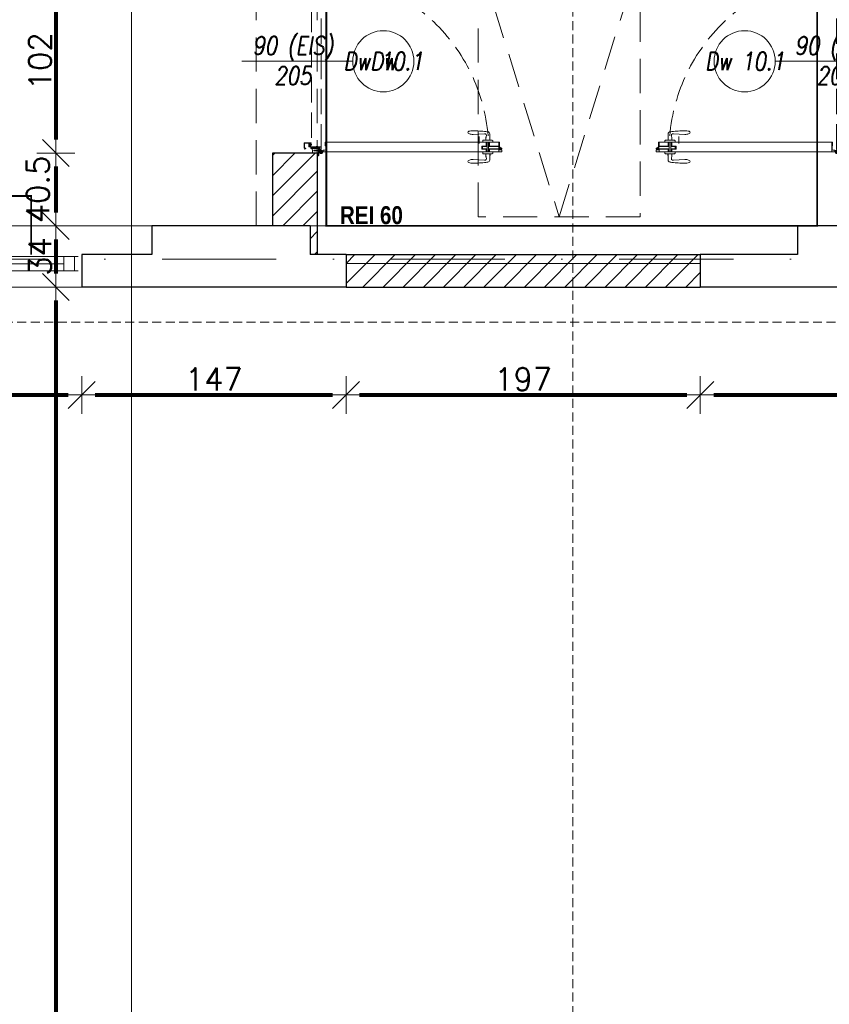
# Model space of a CAD drawing. Header units: metres. Extents: x 7408630 to 15602436, y 5561464 to 13303678.
# Tile 32 of 123: x 7412984 to 7413434, y 5562951 to 5563498. Entities that reach past the tile are written whole.
import ezdxf
from ezdxf.enums import TextEntityAlignment as Align

# ---------------------------------------------------------------- set-up
doc = ezdxf.new("R2010")
doc.units = ezdxf.units.M
doc.header["$MEASUREMENT"] = 0
for name, pattern in [('2_3', [1, 0.5, -0.5]), ('CARKOVANA', [7.5, 5, -2.5]), ('CENTER', [0.6, 0.375, -0.075, 0.075, -0.075]), ('DASHDOT', [25.4, 12.7, -6.35, 0, -6.35]), ('HIDDEN', [9.525, 6.35, -3.175]), ('Hidden Line', [391.222223, 282.222223, -109])]:
    doc.linetypes.add(name, pattern=pattern)
for name, color, linetype, lineweight in [('! WYPOSAŻENIE', 252, 'Continuous', 5), ('!! 0_ Istn-okna', 6, 'Continuous', 13), ('!! 0_ Istn-sciany', 3, 'Continuous', 30), ('!! 0_ Istn-widok', 1, 'Continuous', 15), ('!! 0_Opis_pom', 9, 'Continuous', 13), ('!! 0_Osie', 1, 'DASHDOT', 13), ('!! 1  WYDZIELENIE PPOŻ', 252, 'Continuous', 0), ('!! 1_hatch projektowane ściany', 4, 'Continuous', 5), ('!! 1_OPIS POM NOWE', 140, 'Continuous', 5), ('!! 2_Drzwi - nowe remont', 33, 'Continuous', 9), ('!! 2_drzwi opis', 151, 'Continuous', 9), ('!! 2_proj ściany remont', 250, 'Continuous', 25), ('!! wymiary osi', 250, 'Continuous', 5), ('0-osie-liniA', 14, 'DASHDOT', 5), ('Granica', 112, 'Continuous', 80)]:
    doc.layers.add(name, color=color, linetype=linetype, lineweight=lineweight)
for name, color, linetype, lineweight, plot in [('!! 0_Istn-grzejniki', 7, 'Continuous', 0, False), ('!! 0_ramki', 66, 'Continuous', 9, False), ('Powierzchnia', 140, 'Continuous', 5, False)]:
    doc.layers.add(name, color=color, linetype=linetype, lineweight=lineweight, plot=plot)
doc.layers.add('!! 1_Wyburzenia', color=252, linetype='CARKOVANA', lineweight=13, true_color=0x696969)
doc.styles.add('50', font='ROMANS.shx', dxfattribs={"width": 0.8, "oblique": 10, "height": 10})
doc.styles.add('ARIAL', font='tahoma.ttf')
doc.styles.add('STYLE7', font='ARIALNB.TTF')
doc.styles.add('TXT', font='simplex.shx')
doc.dimstyles.new('DIM50', dxfattribs={"dimscale": 5, "dimtxt": 2, "dimasz": 1, "dimexe": 0, "dimexo": 0, "dimgap": 0.5, "dimtad": 1, "dimdec": 4, "dimrnd": 0.5, "dimdsep": 46, "dimtxsty": 'TXT', "dimblk": 'TICK1', "dimblk1": 'TICK1', "dimblk2": 'TICK1', "dimsah": 1, "dimcen": 0, "dimse1": 1, "dimse2": 1, "dimclrd": 1, "dimclre": 7, "dimclrt": 9, "dimadec": 0, "dimazin": 0, "dimtfac": 1, "dimtdec": 4, "dimtmove": 2, "dimatfit": 3, "dimldrblk": 'TICK1', "dimfxl": 1, "dimtolj": 1, "dimarcsym": 0})
pattern_1 = [(45, (-71376.923, 194378.116), (-5.61266008, 5.61266008), [])]

# ---------------------------------------------------------------- blocks, each defined once
blk = doc.blocks.new('BLOK OSI')
at = {"layer": '0-osie-liniA', "ltscale": 5}
blk.add_lwpolyline([(48624.30568, -198331.5883), (52453.67948, -198331.5883)], dxfattribs=at)
blk = doc.blocks.new('8544-EI60')
at = {"color": 254, "true_color": 0xe9d9be}
for p, q in [((-5.3, 0), (6, 0)), ((6, 0), (7.4, -1.4)), ((-7.5, -2.2), (-7.5, -2.2)), ((-7.5, -5.2), (-7.5, -5.2)), ((-7.5, -8.2), (-7.5, -8.2)), ((-5.6, -0.1), (-7.4, -1.9)), ((-5.5, -3), (-7.4, -4.9)), ((-5.5, -6), (-7.4, -7.9)), ((-5.5, -1.4), (-6.6, -2.6)), ((-5.5, -4.4), (-6.6, -5.6)), ((-5.5, -7.4), (-6.6, -8.6)), ((-5.5, -3), (-5.5, -1.4)), ((-5.5, -6), (-5.5, -4.4)), ((-5.5, -7.4), (-5.3, -8)), ((-5.3, -8), (-1.2, -8)), ((-4.5, -3.9), (-4.5, -1)), ((-4.5, -1), (5, -1)), ((-4.5, -3.9), (0.4, -2.7)), ((-4.5, -5), (0.1, -3.8)), ((-4.5, -7), (-4.5, -5)), ((-4.5, -7), (-1.2, -7)), ((-0.7, -8.5), (-1.1, -12.4)), ((0.3, -8.6), (-0.1, -12.1)), ((3.1, -13.5), (-0.1, -13.5)), ((0.1, -3.8), (5.2, -7.4)), ((3, -12.5), (0.3, -12.5)), ((0.4, -2.7), (5, -6.1)), ((5, -6.1), (5, -1)), ((6, -1.4), (6.6, -2.1)), ((6, -3.2), (6, -1.4)), ((6, -3.2), (7.4, -4.5)), ((6, -4.6), (6.6, -5.3)), ((6, -6), (6, -4.6)), ((6.7, -6.4), (7.5, -6)), ((7.5, -1.7), (7.5, -1.7)), ((7.5, -4.9), (7.5, -4.9)), ((7.5, -8), (7.6, -9.4))]:
    blk.add_line(p, q, dxfattribs=at)
for centre, radius, start, end in [((-5.3, -0.5), 0.5, 90, 135), ((-7, -2.2), 0.5, 135, 180), ((-7, -2.2), 0.5, 180, 315), ((-7, -5.2), 0.5, 135, 180), ((-7, -5.2), 0.5, 180, 315), ((-7, -8.2), 0.5, 135, 180), ((-7, -8.2), 0.5, 180, 315), ((-1.2, -8.5), 1.5, 354.4366, 90), ((-1.2, -8.5), 0.5, 354.4366, 90), ((0.4, -12.5), 1.5, 174.4366, 180.4125), ((-0.1, -12.5), 1, 180.4125, 270), ((0.3, -12.1), 0.4, 174.4366, 270), ((3, -11.5), 1, 270, 290.1212), ((3.1, -12.5), 1, 270, 288.9845), ((0.1, -3.8), 9.19, 290.1212, 302.4406), ((0.1, -3.8), 10.2, 288.9845, 310.5414), ((3.7, -9.5), 2.5, 302.4406, 54.3761), ((6.5, -6), 0.5, 180, 296.5747), ((7, -1.7), 0.5, 225, 0), ((7, -4.9), 0.5, 225, 0), ((5.1, -9.7), 2.5, 310.5414, 5.5701), ((7, -1.7), 0.5, 0, 45), ((7, -4.9), 0.5, 0, 45)]:
    blk.add_arc(centre, radius, start, end, dxfattribs=at)
blk = doc.blocks.new('zaw-dr-90-p')
at = {"color": 2, "linetype": 'CENTER', "ltscale": 0.2}
for p, q in [((12, 0), (-12, 0)), ((0, 12), (0, -12)), ((24.5, 24), (31, 24)), ((24.5, 19), (31, 19))]:
    blk.add_line(p, q, dxfattribs=at)
at = {"ltscale": 0.2}
for p, q in [((10, 12), (6.5, 12)), ((10, 0), (10, 6.5))]:
    blk.add_line(p, q, dxfattribs=at)
blk.add_lwpolyline([(0, 6.5), (23.5, 6.5, 0.414214), (28, 11), (28, 31), (24.5, 31), (24.5, 11, -0.414214), (23.5, 10), (0, 10, 4.561698), (7.6, 6.5), (4.9, 4.2)], format="xyb", dxfattribs=at)
blk.add_lwpolyline([(-0.2, -0.2), (-2.5, -0.2), (-2.5, 0.2), (-0.2, 0.2), (-0.2, 2.5), (0.2, 2.5), (0.2, 0.2), (2.8, 0.2), (2.8, -0.2), (0.2, -0.2), (0.2, -2.8), (-0.2, -2.8)], close=True)
blk.add_lwpolyline([(10, 10), (10, 39), (6.5, 39), (6.5, 10)], dxfattribs=at)
blk.add_circle((0, 0), 6.5, dxfattribs=at)
blk = doc.blocks.new('drzwi 90- sc 12')
h = blk.add_hatch()
h.set_pattern_fill('ANSI37', color=256, scale=0.022, angle=0.001, style=0)
h.set_pattern_definition([(45.0010491, (2407.02095, 648.17796), (-0.04939231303, 0.04939050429), []), (135.0010491, (2407.02095, 648.17796), (-0.04939050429, -0.04939231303), [])])
h.paths.add_polyline_path([(-13715.37, 20305.72), (-13715.57, 20305.72), (-13715.57, 20307.72), (-13715.37, 20307.72)])
h = blk.add_hatch()
h.set_pattern_fill('ANSI37', color=256, scale=0.022, angle=0.001, style=0)
h.set_pattern_definition([(135.0010491, (4473.9854, -4604.62511), (0.04939050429, 0.04939231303), []), (45.0010491, (4473.9854, -4604.62511), (0.04939231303, -0.04939050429), [])])
h.paths.add_polyline_path([(-13617.17, 20305.72), (-13616.97, 20305.72), (-13616.97, 20306.72), (-13617.17, 20306.72)])
h.paths.add_polyline_path([(-13617.17, 20306.72), (-13616.97, 20306.72), (-13616.97, 20307.72), (-13617.17, 20307.72)])
for p, q in [((-13620.32, 20410.16), (-13620.32, 20313.77)), ((-13618, 20409.86), (-13620.32, 20409.86)), ((-13616.12, 20410.26), (-13620.22, 20410.26)), ((-13616.12, 20410.26), (-13620, 20410.26)), ((-13618.17, 20410.26), (-13618.17, 20409.96)), ((-13618.17, 20410.26), (-13616.22, 20410.26)), ((-13618.17, 20410.26), (-13616.22, 20410.26)), ((-13618.17, 20409.96), (-13616.22, 20409.96)), ((-13618, 20404.16), (-13618, 20409.96)), ((-13617.9, 20404.16), (-13617.9, 20409.96)), ((-13617.77, 20410.26), (-13616.92, 20411.46)), ((-13616.92, 20410.26), (-13616.92, 20411.46)), ((-13616.62, 20411.46), (-13616.92, 20411.46)), ((-13616.62, 20411.46), (-13616.92, 20411.46)), ((-13616.62, 20410.26), (-13616.62, 20411.46)), ((-13616.62, 20410.26), (-13616.62, 20411.26)), ((-13616.62, 20410.66), (-13616.62, 20410.86)), ((-13616.5, 20404.16), (-13616.5, 20409.96)), ((-13616.4, 20404.16), (-13616.4, 20409.96)), ((-13614.92, 20409.86), (-13616.4, 20409.86)), ((-13616.22, 20410.26), (-13616.22, 20409.96)), ((-13616.22, 20409.96), (-13616.22, 20410.26)), ((-13616.12, 20410.26), (-13616.12, 20411.46)), ((-13616.12, 20411.46), (-13615.02, 20411.46)), ((-13614.92, 20411.36), (-13614.92, 20313.77)), ((-13618, 20404.76), (-13620.32, 20404.76)), ((-13620.32, 20404.16), (-13614.92, 20404.16)), ((-13620.32, 20403.36), (-13614.92, 20403.36)), ((-13618, 20402.76), (-13620.32, 20402.76)), ((-13618, 20400.34), (-13618, 20403.36)), ((-13617.9, 20400.84), (-13617.9, 20403.36)), ((-13616.5, 20400.84), (-13616.5, 20403.36)), ((-13616.4, 20404.76), (-13614.92, 20404.76)), ((-13616.4, 20400.34), (-13616.4, 20403.36)), ((-13616.4, 20402.76), (-13614.92, 20402.76)), ((-13619.54, 20398.92), (-13623.37, 20398.92)), ((-13619.54, 20398.92), (-13623.37, 20398.92)), ((-13618, 20400.34), (-13616.4, 20400.34)), ((-13616.5, 20400.84), (-13617.9, 20400.84)), ((-13617.9, 20400.84), (-13616.5, 20400.84)), ((-13620.32, 20313.47), (-13620.32, 20317.97)), ((-13614.92, 20312.27), (-13614.92, 20317.97)), ((-13614.92, 20313.77), (-13620.32, 20313.77)), ((-13618.22, 20313.37), (-13620.22, 20313.37)), ((-13618.22, 20313.67), (-13618.22, 20313.37)), ((-13618.22, 20313.67), (-13616.42, 20313.67)), ((-13617.77, 20311.12), (-13617.77, 20305.72)), ((-13617.77, 20311.12), (-13617.77, 20305.72)), ((-13617.37, 20309.92), (-13617.37, 20305.82)), ((-13616.17, 20309.92), (-13617.37, 20309.92)), ((-13616.17, 20309.92), (-13616.17, 20311.02)), ((-13615.92, 20313.17), (-13615.92, 20312.17)), ((-13615.92, 20312.17), (-13615.02, 20312.17)), ((-13715.57, 20308.32), (-13715.57, 20308.56)), ((-13715.57, 20307.69), (-13715.57, 20308.56)), ((-13715.57, 20307.82), (-13715.57, 20308.56)), ((-13715.57, 20307.72), (-13715.37, 20307.72)), ((-13715.77, 20301.96), (-13716.27, 20301.96)), ((-13616.77, 20301.96), (-13616.27, 20301.96))]:
    blk.add_line(p, q)
at = {"ltscale": 0.2}
for p, q in [((-13621.38, 20404.81), (-13624.98, 20404.81)), ((-13621.38, 20402.71), (-13622.87, 20402.71)), ((-13621.38, 20406.26), (-13621.38, 20401.26)), ((-13620.32, 20406.56), (-13621.08, 20406.56)), ((-13614.92, 20406.56), (-13614.16, 20406.56)), ((-13613.86, 20406.26), (-13613.86, 20401.26)), ((-13613.86, 20404.81), (-13610.26, 20404.81)), ((-13613.86, 20402.71), (-13612.38, 20402.71)), ((-13613.36, 20405.01), (-13613.36, 20404.81)), ((-13613.36, 20405.01), (-13612.86, 20405.01)), ((-13612.86, 20405.01), (-13612.86, 20404.81)), ((-13624.98, 20401.86), (-13624.58, 20395.61)), ((-13620.32, 20400.96), (-13621.08, 20400.96)), ((-13614.92, 20400.96), (-13614.16, 20400.96)), ((-13610.26, 20401.86), (-13610.66, 20395.61))]:
    blk.add_line(p, q, dxfattribs=at)
at = {"linetype": 'Hidden Line', "lineweight": 9, "ltscale": 0.05}
for p, q in [((-13616.27, 20311.12), (-13716.27, 20311.12)), ((-13715.07, 20305.72), (-13617.47, 20305.72))]:
    blk.add_line(p, q, dxfattribs=at)
for points in [[(-13665.27, 20284.96), (-13665.27, 20325.83)], [(-13615.57, 20309.64), (-13615.32, 20309.64), (-13615.32, 20309.82), (-13616.32, 20309.82), (-13616.32, 20309.64), (-13615.92, 20309.64)], [(-13715.37, 20307.72), (-13715.37, 20305.72), (-13715.57, 20305.72), (-13715.57, 20307.72)]]:
    blk.add_lwpolyline(points)
at = {"ltscale": 0.2}
for points in [[(-13715.57, 20307.51), (-13715.57, 20309.48, 0.414214), (-13715.91, 20309.82), (-13719.43, 20309.82, 0.414214), (-13719.77, 20309.48), (-13719.77, 20308.92), (-13719.59, 20308.92), (-13719.59, 20309.48, -0.414214), (-13719.43, 20309.64), (-13716.97, 20309.64)], [(-13716.97, 20309.64), (-13715.91, 20309.64, -0.414214), (-13715.75, 20309.48), (-13715.75, 20307.51)], [(-13615.92, 20309.64), (-13616.63, 20309.64, 0.414214), (-13616.79, 20309.48), (-13616.79, 20305.58, -0.414214), (-13617.13, 20305.24), (-13617.58, 20305.24, 0.414214), (-13617.74, 20305.08), (-13617.74, 20304.48, -0.414214), (-13618.08, 20304.14), (-13619.26, 20304.14, -0.414214), (-13619.6, 20304.48), (-13619.6, 20305.15, 1), (-13619.79, 20305.15), (-13619.79, 20301.96, 0.414214), (-13619.63, 20301.8), (-13617.11, 20301.8, 0.414214), (-13616.95, 20301.96), (-13616.95, 20302.52), (-13616.77, 20302.52), (-13616.77, 20301.96, -0.414214), (-13617.11, 20301.62), (-13619.63, 20301.62, -0.414214), (-13619.97, 20301.96), (-13619.97, 20305.15, -1), (-13619.42, 20305.15), (-13619.42, 20304.48, 0.414214), (-13619.26, 20304.32), (-13618.08, 20304.32, 0.414214), (-13617.92, 20304.48), (-13617.92, 20305.08, -0.414214), (-13617.58, 20305.42), (-13617.13, 20305.42, 0.414214), (-13616.97, 20305.58), (-13616.97, 20309.48, -0.414214), (-13616.63, 20309.82), (-13613.11, 20309.82, -0.414214), (-13612.77, 20309.48), (-13612.77, 20308.92), (-13612.95, 20308.92), (-13612.95, 20309.48, 0.414214), (-13613.11, 20309.64), (-13615.57, 20309.64)], [(-13616.43, 20309.49), (-13616.43, 20309.64), (-13616.63, 20309.64, 0.414214), (-13616.79, 20309.48), (-13616.79, 20306.14), (-13615.99, 20306.14), (-13615.99, 20306.34), (-13614.39, 20306.34), (-13614.39, 20309.64), (-13614.93, 20309.64), (-13614.93, 20309.49)], [(-13715.75, 20307.76), (-13715.75, 20305.58, 0.414214), (-13715.41, 20305.24), (-13714.96, 20305.24, -0.414214), (-13714.8, 20305.08), (-13714.8, 20304.48, 0.414214), (-13714.46, 20304.14), (-13713.28, 20304.14, 0.414214), (-13712.94, 20304.48), (-13712.94, 20305.15, -1), (-13712.75, 20305.15), (-13712.75, 20301.96, -0.414214), (-13712.91, 20301.8), (-13715.43, 20301.8, -0.414214), (-13715.59, 20301.96), (-13715.59, 20302.52), (-13715.77, 20302.52), (-13715.77, 20301.96, 0.414214), (-13715.43, 20301.62), (-13712.91, 20301.62, 0.414214), (-13712.57, 20301.96), (-13712.57, 20305.15, 1), (-13713.12, 20305.15), (-13713.12, 20304.48, -0.414214), (-13713.28, 20304.32), (-13714.46, 20304.32, -0.414214), (-13714.62, 20304.48), (-13714.62, 20305.08, 0.414214), (-13714.96, 20305.42), (-13715.41, 20305.42, -0.414214), (-13715.57, 20305.58), (-13715.57, 20307.64)]]:
    blk.add_lwpolyline(points, format="xyb", dxfattribs=at)
at = {"lineweight": 30}
for points in [[(-13716.27, 20308.92), (-13721.27, 20308.92)], [(-13716.27, 20308.92), (-13716.27, 20296.92)], [(-13614.27, 20308.92), (-13609.27, 20308.92)], [(-13614.27, 20308.92), (-13614.27, 20296.92)]]:
    blk.add_lwpolyline(points, dxfattribs=at)
for points in [[(-13616.97, 20307.72), (-13617.17, 20307.72), (-13617.17, 20305.72), (-13616.97, 20305.72)], [(-13616.79, 20308.82), (-13616.97, 20308.82), (-13616.97, 20307.42), (-13616.79, 20307.42)]]:
    blk.add_lwpolyline(points, close=True)
for centre, radius, start, end in [((-13620.22, 20410.16), 0.1, 90, 180), ((-13615.02, 20411.36), 0.1, 0, 90), ((-13620.22, 20313.47), 0.1, 180, 270), ((-13616.42, 20313.17), 0.5, 0, 90), ((-13616.27, 20311.02), 0.1, 0, 90), ((-13615.02, 20312.27), 0.1, 270, 0), ((-13617.47, 20305.82), 0.1, 270, 0)]:
    blk.add_arc(centre, radius, start, end)
at = {"linetype": 'Hidden Line', "lineweight": 9, "ltscale": 0.05}
blk.add_arc((-13615.5, 20305.14), 99.12, 94.8005, 177.6944, dxfattribs=at)
at = {"ltscale": 0.2}
for centre, radius, start, end in [((-13624.98, 20403.76), 1.05, 90, 180), ((-13623.93, 20401.96), 1.05, 58.6119, 185.465), ((-13622.87, 20403.71), 1, 238.6119, 270), ((-13621.08, 20406.26), 0.3, 90, 180), ((-13614.16, 20406.26), 0.3, 0, 90), ((-13612.38, 20403.71), 1, 270, 301.3881), ((-13611.31, 20401.96), 1.05, 354.535, 121.3881), ((-13610.26, 20403.76), 1.05, 0, 90), ((-13621.08, 20401.26), 0.3, 180, 270), ((-13614.16, 20401.26), 0.3, 270, 0), ((-13625.63, 20393.35), 0.74, 198.9246, 270), ((-13609.61, 20393.35), 0.74, 270, 341.0754)]:
    blk.add_arc(centre, radius, start, end, dxfattribs=at)
blk.add_ellipse((-13625.63, 20395.61), major_axis=(0, 3), ratio=0.347016, start_param=3.132997, end_param=4.712389, dxfattribs=at)
at = {"ltscale": 0.2, "extrusion": (0, 0, -1)}
blk.add_ellipse((-13609.62, 20395.61), major_axis=(0, 3), ratio=0.347016, start_param=3.132997, end_param=4.712389, dxfattribs=at)
at = {"ltscale": 0.2}
for points in [[(-13626.03, 20403.76), (-13626.09, 20403.41), (-13626.32, 20401.88), (-13626.44, 20399.16), (-13626.83, 20395.94), (-13626.48, 20393.94), (-13626.33, 20393.11)], [(-13609.21, 20403.76), (-13609.16, 20403.41), (-13608.93, 20401.88), (-13608.8, 20399.16), (-13608.41, 20395.94), (-13608.76, 20393.94), (-13608.91, 20393.11)]]:
    blk.add_open_spline(points, degree=3, knots=[0, 0, 0, 0, 1.06066, 4.623314, 8.177981, 10.699943, 10.699943, 10.699943, 10.699943], dxfattribs=at)
at = {"xscale": 0.09999999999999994, "yscale": 0.09999999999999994, "zscale": 0.09999999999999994, "rotation": 180.0000000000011}
for name, p in [('zaw-dr-90-p', (-13614.92, 20310.92)), ('8544-EI60', (-13618.67, 20304.32))]:
    blk.add_blockref(name, p, dxfattribs=at)
at = {"extrusion": (0, 0, -1), "xscale": 0.09999999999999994, "yscale": 0.09999999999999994, "zscale": -0.1, "rotation": 179.9999999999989}
blk.add_blockref('8544-EI60', (13713.87, 20304.32), dxfattribs=at)
blk = doc.blocks.new('1_ok-opis')
blk.add_line((0, 111.61), (0, 50))
blk.add_circle((0, 128.61), 17)
at = {"style": '50', "oblique": 10, "width": 0.8}
for tag, rotation, p in [('NR', 90, (0, 128.61)), ('NR', 270, (0, 128.61)), ('SZEROKOŚĆ', 90, (-8, 78.29)), ('WYSOKOŚĆ', 270, (-8, 78.29)), ('WYSOKOŚĆ', 90, (8, 78.29)), ('SZEROKOŚĆ', 270, (8, 78.29))]:
    blk.add_attdef(tag, text='', height=10, rotation=rotation, dxfattribs=at).set_placement(p, align=Align.MIDDLE)
blk = doc.blocks.new('TICK1')
at = {"color": 2}
blk.add_line((-1, -1), (1, 1), dxfattribs=at)
at = {"color": 0}
for p, q in [((0, -1.4), (0, 1.4)), ((0, 0), (-1, 0))]:
    blk.add_line(p, q, dxfattribs=at)
blk = doc.blocks.new('*D816')
at = {"layer": '!! wymiary osi', "color": 1, "lineweight": -2, "transparency": 16777216}
blk.add_line((73501.92, -198345.54), (73684.92, -198345.54), dxfattribs=at)
at = {"layer": 'DEFPOINTS', "color": 0, "transparency": 16777216}
for p in [(73494.42, -198285.59), (73692.42, -198285.59), (73692.42, -198345.54)]:
    blk.add_point(p, dxfattribs=at)
at = {"layer": '!! wymiary osi', "color": 1, "lineweight": -2, "transparency": 16777216, "xscale": 7.5, "yscale": 7.5, "zscale": 7.5, "rotation": 180}
blk.add_blockref('TICK1', (73494.42, -198345.54), dxfattribs=at)
at = {"layer": '!! wymiary osi', "color": 1, "lineweight": -2, "transparency": 16777216, "xscale": 7.5, "yscale": 7.5, "zscale": 7.5}
blk.add_blockref('TICK1', (73692.42, -198345.54), dxfattribs=at)
at = {"layer": '!! wymiary osi', "color": 9, "transparency": 16777216, "insert": (73593.42, -198336.79), "char_height": 12.5, "attachment_point": 5, "style": 'TXT'}
blk.add_mtext('\\A1;198', dxfattribs=at)
blk = doc.blocks.new('*D817')
at = {"layer": '!! wymiary osi', "color": 1, "lineweight": -2, "transparency": 16777216}
blk.add_line((73699.92, -198345.54), (73831.92, -198345.54), dxfattribs=at)
at = {"layer": 'DEFPOINTS', "color": 0, "transparency": 16777216}
for p in [(73692.42, -198285.59), (73839.42, -198285.59), (73839.42, -198345.54)]:
    blk.add_point(p, dxfattribs=at)
at = {"layer": '!! wymiary osi', "color": 1, "lineweight": -2, "transparency": 16777216, "xscale": 7.5, "yscale": 7.5, "zscale": 7.5, "rotation": 180}
blk.add_blockref('TICK1', (73692.42, -198345.54), dxfattribs=at)
at = {"layer": '!! wymiary osi', "color": 1, "lineweight": -2, "transparency": 16777216, "xscale": 7.5, "yscale": 7.5, "zscale": 7.5}
blk.add_blockref('TICK1', (73839.42, -198345.54), dxfattribs=at)
at = {"layer": '!! wymiary osi', "color": 9, "transparency": 16777216, "insert": (73765.92, -198336.79), "char_height": 12.5, "attachment_point": 5, "style": 'TXT'}
blk.add_mtext('\\A1;147', dxfattribs=at)
blk = doc.blocks.new('*D818')
at = {"layer": '!! wymiary osi', "color": 1, "lineweight": -2, "transparency": 16777216}
blk.add_line((73846.92, -198345.54), (74028.92, -198345.54), dxfattribs=at)
at = {"layer": 'DEFPOINTS', "color": 0, "transparency": 16777216}
for p in [(73839.42, -198285.59), (74036.42, -198285.59), (74036.42, -198345.54)]:
    blk.add_point(p, dxfattribs=at)
at = {"layer": '!! wymiary osi', "color": 1, "lineweight": -2, "transparency": 16777216, "xscale": 7.5, "yscale": 7.5, "zscale": 7.5, "rotation": 180}
blk.add_blockref('TICK1', (73839.42, -198345.54), dxfattribs=at)
at = {"layer": '!! wymiary osi', "color": 1, "lineweight": -2, "transparency": 16777216, "xscale": 7.5, "yscale": 7.5, "zscale": 7.5}
blk.add_blockref('TICK1', (74036.42, -198345.54), dxfattribs=at)
at = {"layer": '!! wymiary osi', "color": 9, "transparency": 16777216, "insert": (73937.92, -198336.79), "char_height": 12.5, "attachment_point": 5, "style": 'TXT'}
blk.add_mtext('\\A1;197', dxfattribs=at)
blk = doc.blocks.new('*D819')
at = {"layer": '!! wymiary osi', "color": 1, "lineweight": -2, "transparency": 16777216}
blk.add_line((74043.92, -198345.54), (74385.92, -198345.54), dxfattribs=at)
at = {"layer": 'DEFPOINTS', "color": 0, "transparency": 16777216}
for p in [(74036.42, -198285.59), (74393.42, -198285.59), (74393.42, -198345.54)]:
    blk.add_point(p, dxfattribs=at)
at = {"layer": '!! wymiary osi', "color": 1, "lineweight": -2, "transparency": 16777216, "xscale": 7.5, "yscale": 7.5, "zscale": 7.5, "rotation": 180}
blk.add_blockref('TICK1', (74036.42, -198345.54), dxfattribs=at)
at = {"layer": '!! wymiary osi', "color": 1, "lineweight": -2, "transparency": 16777216, "xscale": 7.5, "yscale": 7.5, "zscale": 7.5}
blk.add_blockref('TICK1', (74393.42, -198345.54), dxfattribs=at)
at = {"layer": '!! wymiary osi', "color": 9, "transparency": 16777216, "insert": (74214.92, -198336.79), "char_height": 12.5, "attachment_point": 5, "style": 'TXT'}
blk.add_mtext('\\A1;357', dxfattribs=at)
blk = doc.blocks.new('*D827')
at = {"layer": '!! wymiary osi', "color": 1, "lineweight": -2, "transparency": 16777216}
blk.add_line((73678.01, -198116.59), (73678.01, -198203.59), dxfattribs=at)
at = {"layer": 'DEFPOINTS', "color": 0, "transparency": 16777216}
for p in [(73798.42, -198109.09), (73678.01, -198211.09), (73798.42, -198211.09)]:
    blk.add_point(p, dxfattribs=at)
at = {"layer": '!! wymiary osi', "color": 1, "lineweight": -2, "transparency": 16777216, "xscale": 7.5, "yscale": 7.5, "zscale": 7.5}
for p, rotation in [((73678.01, -198109.09), 90), ((73678.01, -198211.09), 270)]:
    blk.add_blockref('TICK1', p, dxfattribs=dict(at, rotation=rotation))
at = {"layer": '!! wymiary osi', "color": 9, "transparency": 16777216, "insert": (73669.26, -198160.09), "char_height": 12.5, "attachment_point": 5, "rotation": 90, "style": 'TXT'}
blk.add_mtext('\\A1;102', dxfattribs=at)
blk = doc.blocks.new('*D828')
at = {"layer": '!! wymiary osi', "color": 1, "lineweight": -2, "transparency": 16777216}
blk.add_line((73678.01, -198218.59), (73678.01, -198244.09), dxfattribs=at)
at = {"layer": 'DEFPOINTS', "color": 0, "transparency": 16777216}
for p in [(73798.42, -198211.09), (73678.01, -198251.59), (73798.42, -198251.59)]:
    blk.add_point(p, dxfattribs=at)
at = {"layer": '!! wymiary osi', "color": 1, "lineweight": -2, "transparency": 16777216, "xscale": 7.5, "yscale": 7.5, "zscale": 7.5}
for p, rotation in [((73678.01, -198211.09), 90), ((73678.01, -198251.59), 270)]:
    blk.add_blockref('TICK1', p, dxfattribs=dict(at, rotation=rotation))
at = {"layer": '!! wymiary osi', "color": 9, "transparency": 16777216, "insert": (73668.01, -198231.34), "char_height": 12.5, "attachment_point": 5, "rotation": 90, "style": 'TXT'}
blk.add_mtext('\\A1;40.5', dxfattribs=at)
blk = doc.blocks.new('*D829')
at = {"layer": '!! wymiary osi', "color": 1, "lineweight": -2, "transparency": 16777216}
blk.add_line((73678.01, -198259.09), (73678.01, -198278.09), dxfattribs=at)
at = {"layer": 'DEFPOINTS', "color": 0, "transparency": 16777216}
for p in [(73798.42, -198251.59), (73678.01, -198285.59), (73798.42, -198285.59)]:
    blk.add_point(p, dxfattribs=at)
at = {"layer": '!! wymiary osi', "color": 1, "lineweight": -2, "transparency": 16777216, "xscale": 7.5, "yscale": 7.5, "zscale": 7.5}
for p, rotation in [((73678.01, -198251.59), 90), ((73678.01, -198285.59), 270)]:
    blk.add_blockref('TICK1', p, dxfattribs=dict(at, rotation=rotation))
at = {"layer": '!! wymiary osi', "color": 9, "transparency": 16777216, "insert": (73669.26, -198268.59), "char_height": 12.5, "attachment_point": 5, "rotation": 90, "style": 'TXT'}
blk.add_mtext('\\A1;34', dxfattribs=at)
blk = doc.blocks.new('*D830')
at = {"layer": '!! wymiary osi', "color": 1, "lineweight": -2, "transparency": 16777216}
blk.add_line((73678.01, -198293.09), (73678.01, -199443.09), dxfattribs=at)
at = {"layer": 'DEFPOINTS', "color": 0, "transparency": 16777216}
for p in [(73798.42, -198285.59), (73678.01, -199450.59), (73773.42, -199450.59)]:
    blk.add_point(p, dxfattribs=at)
at = {"layer": '!! wymiary osi', "color": 1, "lineweight": -2, "transparency": 16777216, "xscale": 7.5, "yscale": 7.5, "zscale": 7.5}
for p, rotation in [((73678.01, -198285.59), 90), ((73678.01, -199450.59), 270)]:
    blk.add_blockref('TICK1', p, dxfattribs=dict(at, rotation=rotation))
at = {"layer": '!! wymiary osi', "color": 9, "transparency": 16777216, "insert": (73669.26, -198868.09), "char_height": 12.5, "attachment_point": 5, "rotation": 90, "style": 'TXT'}
blk.add_mtext('\\A1;1165', dxfattribs=at)
blk = doc.blocks.new('A$C9c944097')
at = {"layer": '!! 1_hatch projektowane ściany'}
h = blk.add_hatch(dxfattribs=at)
h.set_pattern_fill('ANSI31', color=256, scale=2.5)
h.set_pattern_definition(pattern_1)
h.paths.add_polyline_path([(2446.5, -3889.47213), (2446.5, -3832.97213), (2421.5, -3832.97213), (2421.5, -3873.47213), (2442.5, -3873.47213), (2442.5, -3889.47213)])
h = blk.add_hatch(dxfattribs=at)
h.set_pattern_fill('ANSI31', color=256, scale=2.5)
h.set_pattern_definition(pattern_1)
h.paths.add_polyline_path([(2462.5, -3889.47213), (2659.5, -3889.47213), (2659.5, -3907.47213), (2462.5, -3907.47213)])
at = {"layer": '!! 0_ Istn-okna'}
for points in [[(2117.5, -3890.51195), (2313.5, -3890.51195)], [(2125.5, -3894.51195), (2305.5, -3894.51195)], [(2117.5, -3898.51195), (2313.5, -3898.51195)]]:
    blk.add_lwpolyline(points, dxfattribs=at)
blk.add_lwpolyline([(2305.5, -3898.51195), (2311.5, -3898.51195), (2311.5, -3890.51195), (2305.5, -3890.51195)], close=True, dxfattribs=at)
at = {"layer": '!! 0_ Istn-sciany'}
for p, q in [((2442.5, -3873.47213), (2354.5, -3873.47213)), ((2800.5, -3873.47213), (2713.5, -3873.47213)), ((2354.5, -3889.47213), (2315.5, -3889.47213)), ((2462.5, -3889.47213), (2442.5, -3889.47213)), ((2713.5, -3889.47213), (2659.5, -3889.47213)), ((2462.5, -3907.47213), (2315.5, -3907.47213)), ((3016.5, -3907.47213), (2659.5, -3907.47213))]:
    blk.add_line(p, q, dxfattribs=at)
for points in [[(2354.5, -3873.47213), (2354.5, -3889.47213)], [(2442.5, -3873.47213), (2442.5, -3889.47213)], [(2713.5, -3873.47213), (2713.5, -3889.47213)], [(2315.5, -3889.47213), (2315.5, -3907.47213)], [(2462.5, -3889.47213), (2462.5, -3907.47213)], [(2659.5, -3889.47213), (2659.5, -3907.47213)]]:
    blk.add_lwpolyline(points, dxfattribs=at)
at = {"layer": '!! 0_ Istn-widok', "linetype": 'HIDDEN', "ltscale": 3}
for points in [[(2412.5, -3873.47213), (2412.5, -3700.47213)], [(2446.5, -3873.47213), (2446.5, -3700.47213)], [(2536, -3723.47213), (2581, -3868.47213), (2626, -3723.47213)], [(2354.5, -3873.47213), (2067.5, -3873.47213)], [(2713.5, -3873.47213), (2442.5, -3873.47213)]]:
    blk.add_lwpolyline(points, dxfattribs=at)
blk.add_lwpolyline([(2536, -3723.47213), (2626, -3723.47213), (2626, -3868.47213), (2536, -3868.47213)], close=True, dxfattribs=at)
at = {"layer": '!! 0_ Istn-widok'}
for points in [[(2117.5, -3890.51195), (2313.5, -3890.51195)], [(2462.5, -3889.47213), (2659.5, -3889.47213)], [(2462.5, -3894.47213), (2659.5, -3894.47213)], [(2117.5, -3907.47213), (2315.5, -3907.47213)], [(2462.5, -3907.47213), (2659.5, -3907.47213)]]:
    blk.add_lwpolyline(points, dxfattribs=at)
at = {"layer": '!! 0_Istn-grzejniki', "linetype": '2_3', "ltscale": 10, "const_width": 1}
blk.add_lwpolyline([(2287.35379, -3889.47213), (2287.35379, -3856.88101), (2117.35379, -3856.88101), (2117.35379, -3889.47213)], dxfattribs=at)
at = {"layer": '!! 0_ramki'}
blk.add_lwpolyline([(2343.21774, -4602.5562), (2343.21774, -402.5562), (5313.21774, -402.5562), (5313.21774, -4602.5562)], close=True, dxfattribs=at)
at = {"layer": '!! 1  WYDZIELENIE PPOŻ', "color": 20, "linetype": '2_3', "ltscale": 10, "true_color": 0xf65c09, "const_width": 1}
blk.add_lwpolyline([(2451.5, -3873.47213), (2724.5, -3873.47213), (2724.5, -3128.47213), (2451.5, -3128.47213)], close=True, dxfattribs=at)
at = {"layer": '!! 1_hatch projektowane ściany'}
for points in [[(2446.5, -3889.47213), (2446.5, -3832.97213), (2421.5, -3832.97213), (2421.5, -3873.47213), (2442.5, -3873.47213), (2442.5, -3889.47213)], [(2462.5, -3889.47213), (2659.5, -3889.47213), (2659.5, -3907.47213), (2462.5, -3907.47213)]]:
    blk.add_lwpolyline(points, close=True, dxfattribs=at)
at = {"layer": '!! 1_Wyburzenia'}
for points in [[(2588.62971, -5407.12656), (2588.62971, -2842.03119)], [(-275.69261, -3945.28844), (-37.8214, -3945.28844), (-37.8214, -3926.98704), (5998.72137, -3926.98704)]]:
    blk.add_lwpolyline(points, dxfattribs=at)
at = {"layer": '!! 2_proj ściany remont'}
for points in [[(2421.5, -3832.97213), (2421.5, -3873.47213)], [(2446.5, -3832.97213), (2421.5, -3832.97213)], [(2446.5, -3832.97213), (2446.5, -3889.47213)], [(2462.5, -3889.47213), (2659.5, -3889.47213)], [(2462.5, -3907.47213), (2659.5, -3907.47213)]]:
    blk.add_lwpolyline(points, dxfattribs=at)
at = {"layer": 'Powierzchnia'}
blk.add_lwpolyline([(1621.5, -3873.47213), (1621.5, -3700.47213), (2446.5, -3700.47213), (2446.5, -3594.47213), (2737.5, -3595.47213), (2737.5, -3133.47213), (3016.5, -3133.47213), (3016.5, -3451.47213), (2991.5, -3451.47213), (2991.5, -3528.47213), (3016.5, -3528.47213), (3016.5, -3873.47213)], close=True, dxfattribs=at)
at = {"layer": '!! 0_Osie'}
blk.add_blockref('BLOK OSI', (-48933.21142, 194439.57635), dxfattribs=at)
at = {"layer": '!! 2_Drzwi - nowe remont', "rotation": 270}
blk.add_blockref('drzwi 90- sc 12', (-17862.42434, -17447.24183), dxfattribs=at)
at = {"layer": '!! 2_Drzwi - nowe remont', "xscale": -1, "rotation": 90}
blk.add_blockref('drzwi 90- sc 12', (23046.42434, -17447.24183), dxfattribs=at)
at = {"layer": '!! 2_drzwi opis'}
ref = blk.add_blockref('1_ok-opis', (2354.59357, -3781.97216), dxfattribs=dict(at, xscale=-1, rotation=269.9999963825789))
ref.add_attrib('WYSOKOŚĆ', '90 (EIS)', dxfattribs={"layer": '0', "height": 10, "rotation": 359.9999964, "style": '50', "oblique": 10, "width": 0.8}).set_placement((2432.88442, -3773.97217), align=Align.MIDDLE)
ref.add_attrib('SZEROKOŚĆ', '205', dxfattribs={"layer": '0', "height": 10, "rotation": 359.9999964, "style": '50', "oblique": 10, "width": 0.8}).set_placement((2432.88442, -3789.97217), align=Align.MIDDLE)
ref.add_attrib('NR', 'Dw', dxfattribs={"layer": '0', "height": 10, "rotation": 359.9999964, "style": '50', "oblique": 10, "width": 0.8}).set_placement((2483.20481, -3781.97217), align=Align.MIDDLE)
ref = blk.add_blockref('1_ok-opis', (2354.59357, -3781.97216), dxfattribs=dict(at, xscale=-1, rotation=269.9999963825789))
ref.add_attrib('WYSOKOŚĆ', '90 (EIS)', dxfattribs={"layer": '0', "height": 10, "rotation": 359.9999964, "style": '50', "oblique": 10, "width": 0.8}).set_placement((2432.88442, -3773.97217), align=Align.MIDDLE)
ref.add_attrib('SZEROKOŚĆ', '205', dxfattribs={"layer": '0', "height": 10, "rotation": 359.9999964, "style": '50', "oblique": 10, "width": 0.8}).set_placement((2432.88442, -3789.97217), align=Align.MIDDLE)
ref.add_attrib('NR', 'Dw', dxfattribs={"layer": '0', "height": 10, "rotation": 359.9999964, "style": '50', "oblique": 10, "width": 0.8}).set_placement((2483.20481, -3781.97217), align=Align.MIDDLE)
ref = blk.add_blockref('1_ok-opis', (2354.59357, -3781.97216), dxfattribs=dict(at, xscale=-1, rotation=269.9999963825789))
ref.add_attrib('WYSOKOŚĆ', '90 (EIS)', dxfattribs={"layer": '0', "height": 10, "rotation": 359.9999964, "style": '50', "oblique": 10, "width": 0.8}).set_placement((2432.88442, -3773.97217), align=Align.MIDDLE)
ref.add_attrib('SZEROKOŚĆ', '205', dxfattribs={"layer": '0', "height": 10, "rotation": 359.9999964, "style": '50', "oblique": 10, "width": 0.8}).set_placement((2432.88442, -3789.97217), align=Align.MIDDLE)
ref.add_attrib('NR', 'Dw 10.1', dxfattribs={"layer": '0', "height": 10, "rotation": 359.9999964, "style": '50', "oblique": 10, "width": 0.8}).set_placement((2483.20481, -3781.97217), align=Align.MIDDLE)
ref = blk.add_blockref('1_ok-opis', (2812.76589, -3781.97216), dxfattribs=dict(at, rotation=90.00000361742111))
ref.add_attrib('WYSOKOŚĆ', '90 (EIS)', dxfattribs={"layer": '0', "height": 10, "rotation": 0.0000036, "style": '50', "oblique": 10, "width": 0.8}).set_placement((2734.47504, -3773.97217), align=Align.MIDDLE)
ref.add_attrib('SZEROKOŚĆ', '205', dxfattribs={"layer": '0', "height": 10, "rotation": 0.0000036, "style": '50', "oblique": 10, "width": 0.8}).set_placement((2734.47504, -3789.97217), align=Align.MIDDLE)
ref.add_attrib('NR', 'Dw 10.1', dxfattribs={"layer": '0', "height": 10, "rotation": 0.0000036, "style": '50', "oblique": 10, "width": 0.8}).set_placement((2684.15464, -3781.97217), align=Align.MIDDLE)
at = {"layer": '! WYPOSAŻENIE', "color": 20, "true_color": 0xf65c09, "insert": (2459.07824, -3862.52037), "char_height": 10, "attachment_point": 1, "style": 'STYLE7'}
blk.add_mtext_dynamic_manual_height_columns('REI 60', width=58.1261145, gutter_width=75, heights=[0], dxfattribs=at)
at = {"layer": '!! 0_Opis_pom', "ltscale": 0.7, "style": 'ARIAL'}
for tag, p in [('B2,14', (2497.12282, -23.97252)), ('B2,12', (1965.56932, -35.77631)), ('B2,11', (1692.08817, -60.77765)), ('B2,16', (3818.15438, -63.71828)), ('B2,19.1', (5324.74708, -87.92078)), ('B2,17', (4129.82322, -93.25972)), ('B2,15', (3189.46558, -109.69496)), ('B2,10', (1351.71035, -111.25665)), ('B2,13', (2272.99389, -121.89624)), ('A2,5', (1075.52681, -127.78965)), ('B2,18', (4545.51277, -234.12017)), ('B2,19', (5775.76711, -239.42159)), ('A2,4', (318.83322, -329.3265)), ('A2.1', (994.53557, -353.44633)), ('B2.7', (3171.3557, -458.01164)), ('A2.2', (994.53557, -692.67095)), ('B2.2', (3599.26223, -690.3637)), ('B2,21', (4593.23787, -912.69388)), ('A2.3', (455.44717, -940.66614)), ('B2,9', (1798.58924, -939.09545)), ('B2,4', (3116.67143, -940.65712)), ('B2,3', (3297.35823, -941.16418)), ('B2,8', (2517.28573, -960.07338)), ('B2,20', (5834.09772, -965.70749)), ('B2.1', (3927.81794, -970.24709)), ('B2,5', (3309.56672, -1129.12418)), ('B2,6', (3122.36837, -1171.43557)), ('C2,2', (3435.86614, -1487.77973)), ('C2,1', (3957.73656, -2408.10352)), ('C2,3', (3457.72791, -2555.15039)), ('D1,1', (2554.19917, -3205.91504)), ('C2,4', (3866.78124, -3285.77383)), ('D1,4', (1780.27581, -3366.18103)), ('D1,6', (1380.86316, -3373.10994)), ('D1,3', (2098.36626, -3546.18257)), ('C2,5', (3178.15957, -3610.67242)), ('D1,5', (1914.6928, -3621.18339)), ('D1,2', (2201.15492, -3794.18451)), ('D1,7', (477.95048, -4408.76849)), ('D1,8', (338.43039, -4834.32895))]:
    blk.add_attdef(tag, text='', height=11.968, dxfattribs=at).set_placement(p, align=Align.MIDDLE_CENTER)
at = {"layer": '!! 1_OPIS POM NOWE', "style": 'ARIAL'}
for tag, p in [('C2.5B', (3593.7377, -3168.5911)), ('C2,5C', (3526.78796, -3281.02046)), ('C2.4', (3997.15534, -3347.99835)), ('E2,2', (2945.33506, -3413.31629)), ('C2,5A', (3566.4961, -3615.37865)), ('E2.9', (3984.52714, -3783.77287)), ('E2.7', (4645.53364, -3784.14655)), ('D1,2', (2903.25587, -3794.18451)), ('E2.2', (3405.83089, -4049.74196)), ('E2.8', (4380.36687, -4058.97571)), ('E2.6', (5154.87983, -4066.29138)), ('E2.1', (4427.07303, -4318.94156)), ('E2,3', (3401.59976, -4465.83792)), ('E2.4', (3758.95342, -4705.0924)), ('E2.5', (5238.11734, -4786.79525))]:
    blk.add_attdef(tag, text='', height=11.968, dxfattribs=at).set_placement(p, align=Align.MIDDLE_CENTER)
at = {"layer": '!! wymiary osi'}
for base, p1, p2, picture, middle in [((2301.09094, -3832.97213), (2421.5, -3730.97213), (2421.5, -3832.97213), '*D827', (2292.34094, -3781.97213)), ((2301.09094, -3873.47213), (2421.5, -3832.97213), (2421.5, -3873.47213), '*D828', (2291.09094, -3853.22213)), ((2301.09094, -3907.47213), (2421.5, -3873.47213), (2421.5, -3907.47213), '*D829', (2292.34094, -3890.47213)), ((2301.09094, -5072.47213), (2421.5, -3907.47213), (2396.5, -5072.47213), '*D830', (2292.34094, -4489.97213))]:
    dim = blk.add_linear_dim(base=base, p1=p1, p2=p2, angle=90, dimstyle='DIM50', dxfattribs=at)
    dim.commit()
    dim.dimension.update_dxf_attribs({"geometry": picture, "text_midpoint": middle, "insert": (-71376.92327, 194378.11618)})
for base, p1, p2, picture, middle in [((2315.5, -3967.42034), (2117.5, -3907.47213), (2315.5, -3907.47213), '*D816', (2216.5, -3958.67034)), ((2462.5, -3967.42034), (2315.5, -3907.47213), (2462.5, -3907.47213), '*D817', (2389, -3958.67034)), ((2659.5, -3967.42034), (2462.5, -3907.47213), (2659.5, -3907.47213), '*D818', (2561, -3958.67034)), ((3016.5, -3967.42034), (2659.5, -3907.47213), (3016.5, -3907.47213), '*D819', (2838, -3958.67034))]:
    dim = blk.add_linear_dim(base=base, p1=p1, p2=p2, dimstyle='DIM50', dxfattribs=at)
    dim.commit()
    dim.dimension.update_dxf_attribs({"geometry": picture, "text_midpoint": middle, "insert": (-71376.92327, 194378.11618)})

msp = doc.modelspace()

# ---------------------------------------------------------------- block references
at = {"layer": 'Granica'}
msp.add_blockref('A$C9c944097', (7410702.59401, 5567256.9858), dxfattribs=at)

doc.saveas('drawing.dxf')
